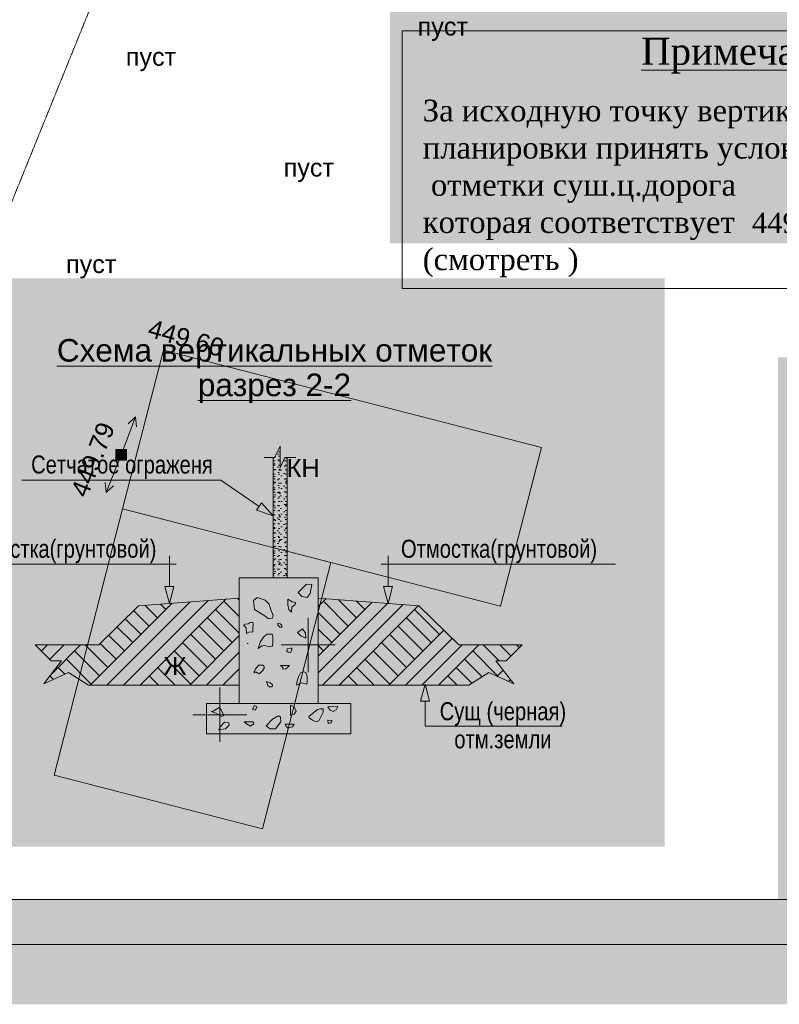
# Model space of a CAD drawing. Header units: millimetres. Extents: x 918404 to 1362154, y 4120617 to 4364104.
# Tile 79 of 256: x 998368 to 1006789, y 4158072 to 4168985. Entities that reach past the tile are written whole.
import ezdxf

# ---------------------------------------------------------------- set-up
doc = ezdxf.new("R2010")
doc.units = ezdxf.units.MM
doc.header["$MEASUREMENT"] = 0
doc.linetypes.add('Д_ТРОТ_ТРУБА', pattern=[1.5, 0.75, -0.75])
for name, color, linetype, lineweight in [('(001) Сетка_Ном._пера__132', 132, 'Continuous', 18), ('(001) Сетка_Ном._пера__7', 7, 'Continuous', 18), ('(007) Здания_Ном._пера__7', 7, 'Continuous', 18), ('(008) Скульптуры_Ном._пера__7', 7, 'Continuous', 18), ('(022) Возд. Линии_Ном._пера__240', 240, 'Continuous', 18), ('(022) Возд. Линии_Ном._пера__7', 7, 'Continuous', 18), ('0_Ном._пера__1', 1, 'Continuous', 18), ('0_Ном._пера__174', 174, 'Continuous', 18), ('0_Ном._пера__255', 255, 'Continuous', 18), ('0_Ном._пера__7', 7, 'Continuous', 18), ('text_Ном._пера__1', 1, 'Continuous', 18), ('text_Ном._пера__7', 7, 'Continuous', 18), ('ВЫСОТА_Ном._пера__7', 7, 'Continuous', 18), ('РУС_Ном._пера__7', 7, 'Continuous', 18), ('Текст_Ном._пера__7', 7, 'Continuous', 18), ('ТОЧКИ_Ном._пера__5', 5, 'Continuous', 18)]:
    doc.layers.add(name, color=color, linetype=linetype, lineweight=lineweight)
doc.layers.add('0_Ном._пера__253', color=7, linetype='Continuous', lineweight=18, true_color=0xb6b6b6)
doc.layers.add('0_Ном._пера__8', color=7, linetype='Continuous', lineweight=18, true_color=0x136734)
doc.layers.add('text', color=7, linetype='Continuous')
doc.styles.add('СГЕНЕРИР_СТИЛЬ_1', font='arial.ttf')
doc.styles.add('СГЕНЕРИР_СТИЛЬ_11', font='times.ttf')
doc.styles.add('СГЕНЕРИР_СТИЛЬ_15', font='arial.ttf')
doc.styles.add('СГЕНЕРИР_СТИЛЬ_16', font='arial.ttf')
doc.styles.add('СГЕНЕРИР_СТИЛЬ_4', font='times.ttf')
pattern_1 = [(45, (295942.93, 4126321.94), (-275.77163, 275.77163), []), (45, (295851, 4126413.9), (-551.5433, 551.5433), []), (45, (295759.1, 4126505.8), (-551.5433, 551.5433), []), (135, (295667.16, 4126597.72), (91.923878, 91.923878), [389.99999, -389.99999])]

# ---------------------------------------------------------------- blocks, each defined once
blk = doc.blocks.new('Линия_133', base_point=(1002861, 4161156))
at = {"layer": 'text_Ном._пера__1', "linetype": 'Continuous'}
blk.add_hatch(color=256, dxfattribs=at).paths.add_polyline_path([(1002861, 4161620), (1002811, 4161434), (1002911, 4161434)])
for p, q in [((1002861, 4161620), (1002811, 4161434)), ((1002861, 4161620), (1002911, 4161434)), ((1002911, 4161434), (1002811, 4161434))]:
    blk.add_line(p, q, dxfattribs=at)
at = {"layer": 'text_Ном._пера__7', "linetype": 'Continuous'}
blk.add_line((1002861, 4161156), (1002861, 4161434), dxfattribs=at)
blk = doc.blocks.new('Линия_134', base_point=(1000027, 4163045))
at = {"layer": 'text_Ном._пера__1', "linetype": 'Continuous'}
blk.add_hatch(color=256, dxfattribs=at).paths.add_polyline_path([(1000027, 4162516), (1000077, 4162703), (999977, 4162703)])
for p, q in [((1000027, 4162516), (999977, 4162703)), ((999977, 4162703), (1000077, 4162703)), ((1000027, 4162516), (1000077, 4162703))]:
    blk.add_line(p, q, dxfattribs=at)
at = {"layer": 'text_Ном._пера__7', "linetype": 'Continuous'}
blk.add_line((1000027, 4163045), (1000027, 4162703), dxfattribs=at)
blk = doc.blocks.new('Линия_135', base_point=(1002451, 4163045))
at = {"layer": 'text_Ном._пера__1', "linetype": 'Continuous'}
blk.add_hatch(color=256, dxfattribs=at).paths.add_polyline_path([(1002451, 4162516), (1002501, 4162703), (1002401, 4162703)])
for p, q in [((1002451, 4162516), (1002401, 4162703)), ((1002401, 4162703), (1002501, 4162703)), ((1002451, 4162516), (1002501, 4162703))]:
    blk.add_line(p, q, dxfattribs=at)
at = {"layer": 'text_Ном._пера__7', "linetype": 'Continuous'}
blk.add_line((1002451, 4163045), (1002451, 4162703), dxfattribs=at)
blk = doc.blocks.new('Линия_136', base_point=(1000597, 4163881))
at = {"layer": 'text_Ном._пера__1', "linetype": 'Continuous'}
blk.add_hatch(color=256, dxfattribs=at).paths.add_polyline_path([(1001176, 4163486), (1001050, 4163632), (1000994, 4163550)])
for p, q in [((1000994, 4163550), (1001050, 4163632)), ((1001176, 4163486), (1001050, 4163632)), ((1001176, 4163486), (1000994, 4163550))]:
    blk.add_line(p, q, dxfattribs=at)
at = {"layer": 'text_Ном._пера__7', "linetype": 'Continuous'}
blk.add_line((1000597, 4163881), (1001022, 4163591), dxfattribs=at)

msp = doc.modelspace()

# ---------------------------------------------------------------- hatches: boundary and pattern name
at = {"layer": '(022) Возд. Линии_Ном._пера__240', "linetype": 'Continuous'}
h = msp.add_hatch(color=256, dxfattribs=at)
h.paths.add_polyline_path([(999553.3, 4164222.6), (999433.3, 4164222.6), (999433.3, 4164102.6), (999553.3, 4164102.6)])
h.paths.add_polyline_path([(999483.3, 4164162.6, -1.0000337), (999503.3, 4164162.6, -1)], flags=0)
at = {"layer": '(022) Возд. Линии_Ном._пера__7', "linetype": 'Continuous'}
msp.add_hatch(color=256, dxfattribs=at).paths.add_polyline_path([(999500.6, 4164155.8, 1), (999486, 4164169.4, 1)])
at = {"layer": '0_Ном._пера__253', "linetype": 'Continuous'}
h = msp.add_hatch(dxfattribs=at)
h.set_pattern_fill('Бетон_легкий', color=256, style=0, pattern_type=2)
h.set_pattern_definition([(0, (295942.93, 4126321.94), (0, 259.80762), [16.25, -133.75]), (0, (296017.93, 4126451.85), (0, 259.80762), [16.25, -133.75]), (60, (295942.93, 4126321.94), (-225, 129.90381), [16.25, -133.75]), (60, (296092.93, 4126321.94), (-225, 129.90381), [16.25, -133.75]), (120, (295959.18, 4126321.94), (225, 129.90381), [16.25, -133.75]), (120, (296109.18, 4126321.94), (225, 129.90381), [16.25, -133.75]), (0, (295942.933, 4126346.945), (0, 50), [0, -50, 0, -75]), (45, (295967.933, 4126346.945), (-35.355339, 35.355339), [0, -37.5, 0, -62.5])])
h.paths.add_polyline_path([(1001176.3, 4162798.3), (1001331.9, 4162798.3), (1001331.9, 4164132.2), (1001308.4, 4164132.2), (1001255.8, 4164019.6), (1001255.8, 4164258.8), (1001192, 4164132.2), (1001176.3, 4164132.2)])
h = msp.add_hatch(dxfattribs=at)
h.set_pattern_fill('Грунт', color=256, style=0, pattern_type=2)
h.set_pattern_definition(pattern_1)
h.paths.add_polyline_path([(998538.6, 4162055.3), (998716.1, 4161877.8), (998830.7, 4161881), (998633.7, 4161624), (998907.8, 4161748.2), (999131.8, 4161610), (1000802.5, 4161610), (1000802.5, 4162573.6), (999684.7, 4162490.6), (999244, 4162055.3)])
h = msp.add_hatch(dxfattribs=at)
h.set_pattern_fill('Грунт', color=256, style=0, pattern_type=2)
h.set_pattern_definition(pattern_1)
h.paths.add_polyline_path([(1003939.4, 4162055.3), (1003761.9, 4161877.8), (1003647.3, 4161881), (1003844.4, 4161624), (1003570.2, 4161748.2), (1003346.3, 4161610), (1001675.6, 4161610), (1001675.6, 4162573.6), (1002793.3, 4162490.6), (1003234.1, 4162055.3)])
at = {"layer": '0_Ном._пера__255', "linetype": 'Continuous'}
h = msp.add_hatch(color=256, dxfattribs=at)
h.paths.add_polyline_path([(984008.6, 4189078.6), (984008.6, 4158072.3), (1027388.1, 4158072.3), (1027388.1, 4189078.6)])
h.paths.add_polyline_path([(988092.7, 4159234.6), (988092.7, 4186678.8), (1011993.6, 4186678.8), (1011993.6, 4179109.4), (1013230.7, 4179109.4), (1013230.7, 4165243), (1006775.5, 4165243), (1006775.5, 4159234.6)], flags=0)
for points in [[(1008961.4, 4166508), (1008961.4, 4169123.9), (1002473.8, 4169123.9), (1002473.8, 4166508)], [(995229.1, 4166119.7), (1005519.2, 4166119.7), (1005519.2, 4159818.3), (995229.1, 4159818.3)]]:
    msp.add_hatch(color=256, dxfattribs=at).paths.add_polyline_path(points)

# ---------------------------------------------------------------- linework, layer by layer
at = {"layer": '(001) Сетка_Ном._пера__132', "linetype": 'Continuous'}
for p, q in [((1001565.9, 4162355.1), (1001565.9, 4161755.1)), ((1001265.9, 4162055.1), (1001865.9, 4162055.1))]:
    msp.add_line(p, q, dxfattribs=at)
at = {"layer": '(001) Сетка_Ном._пера__7', "linetype": 'Continuous'}
for p, q in [((1000586.1, 4161582.5), (1000586.1, 4160982.5)), ((1000286.1, 4161282.5), (1000886.1, 4161282.5))]:
    msp.add_line(p, q, dxfattribs=at)
at = {"layer": '(022) Возд. Линии_Ном._пера__7', "linetype": 'Continuous'}
for p, q in [((999510.7, 4164208.8), (999651.8, 4164583.1)), ((999651.8, 4164583.1), (999569.7, 4164507.1)), ((999651.8, 4164583.1), (999663.3, 4164471.9)), ((999474.5, 4164115.8), (999325.4, 4163744.7)), ((999325.4, 4163744.7), (999316.3, 4163856.1)), ((999325.4, 4163744.7), (999409.1, 4163818.8))]:
    msp.add_line(p, q, dxfattribs=at)
at = {"layer": '(022) Возд. Линии_Ном._пера__7', "linetype": 'Continuous', "flags": 128}
msp.add_lwpolyline([(999433.3, 4164102.6), (999553.3, 4164102.6), (999553.3, 4164222.6), (999433.3, 4164222.6)], close=True, dxfattribs=at)
at = {"layer": '(022) Возд. Линии_Ном._пера__7', "linetype": 'Continuous'}
msp.add_circle((999493.3, 4164162.6), 10, dxfattribs=at)
at = {"layer": '0_Ном._пера__1', "linetype": 'Continuous'}
for p, q in [((1002609.2, 4168860.4), (1002609.2, 4166005.6)), ((1008624.2, 4168860.4), (1002609.2, 4168860.4)), ((1002609.2, 4166005.6), (1008624.2, 4166005.6))]:
    msp.add_line(p, q, dxfattribs=at)
at = {"layer": '0_Ном._пера__174', "linetype": 'Continuous', "flags": 128}
for points in [[(984699.3, 4158734.6), (984699.3, 4188014.6), (1026699.3, 4188014.6), (1026699.3, 4158734.6)], [(986699.3, 4187514.6), (1026199.3, 4187514.6), (1026199.3, 4159234.6), (986699.3, 4159234.6)]]:
    msp.add_lwpolyline(points, close=True, dxfattribs=at)
at = {"layer": '0_Ном._пера__7', "linetype": 'Continuous'}
for p, q in [((1001192, 4164132.2), (1001255.8, 4164258.8)), ((1001255.8, 4164258.8), (1001255.8, 4164019.6)), ((1001192, 4164132.2), (1001076.5, 4164132.2)), ((1001176.3, 4164132.2), (1001176.3, 4162798.3)), ((1001255.8, 4164019.6), (1001308.4, 4164132.2)), ((1001429, 4164132.2), (1001308.4, 4164132.2)), ((1001331.9, 4162798.3), (1001331.9, 4164132.2)), ((998390.8, 4163880.7), (1000597.1, 4163880.7)), ((1000103.9, 4162950.8), (997641.5, 4162950.8)), ((1002374.1, 4162950.8), (1004973.2, 4162950.8)), ((1000802.5, 4162798.3), (1001675.6, 4162798.3)), ((1000802.5, 4162798.3), (1000802.5, 4161407)), ((1001429, 4162798.3), (1001331.9, 4162798.3)), ((1001546.3, 4162728.4), (1001490, 4162672.1)), ((1001546.3, 4162728.4), (1001605.4, 4162724.7)), ((1001586.9, 4162625), (1001605.4, 4162724.7)), ((1001675.6, 4161407), (1001675.6, 4162798.3)), ((1001490, 4162672.1), (1001454, 4162636.1)), ((1001454, 4162636.1), (1001494.6, 4162593.6)), ((1001553.7, 4162582.6), (1001586.9, 4162625)), ((1000802.5, 4162573.6), (999684.7, 4162490.6)), ((1000961.1, 4162547.5), (1000999.9, 4162582.6)), ((1000972.2, 4162447.8), (1000961.1, 4162547.5)), ((1000999.9, 4162582.6), (1001090.4, 4162551.2)), ((1001090.4, 4162551.2), (1001132.8, 4162506.9)), ((1001132.8, 4162506.9), (1001153.1, 4162446)), ((1001341.4, 4162501.3), (1001341.4, 4162564.1)), ((1001341.4, 4162564.1), (1001387.6, 4162534.6)), ((1001420.8, 4162503.2), (1001383.9, 4162473.7)), ((1001387.6, 4162534.6), (1001426.3, 4162525.3)), ((1001426.3, 4162525.3), (1001420.8, 4162503.2)), ((1001494.6, 4162593.6), (1001553.7, 4162582.6)), ((1001675.6, 4162573.6), (1002793.3, 4162490.6)), ((999684.7, 4162490.6), (999244, 4162055.3)), ((1001084.8, 4162379.5), (1000972.2, 4162447.8)), ((1001153.1, 4162446), (1001179, 4162381.4)), ((1001350.6, 4162449.7), (1001341.4, 4162501.3)), ((1001382, 4162420.1), (1001350.6, 4162449.7)), ((1001383.9, 4162473.7), (1001382, 4162420.1)), ((1002793.3, 4162490.6), (1003234.1, 4162055.3)), ((1000872.2, 4162284.4), (1000847.6, 4162273.7)), ((1000899.9, 4162290.6), (1000872.2, 4162284.4)), ((1000921.4, 4162302.9), (1000899.9, 4162290.6)), ((1000953.7, 4162307.5), (1000921.4, 4162302.9)), ((1000950.7, 4162241.4), (1000955.3, 4162286)), ((1000955.3, 4162286), (1000953.7, 4162307.5)), ((1001127.3, 4162346.3), (1001084.8, 4162379.5)), ((1001169.7, 4162351.8), (1001127.3, 4162346.3)), ((1001179, 4162381.4), (1001169.7, 4162351.8)), ((1001227.6, 4162273.7), (1001229.1, 4162295.2)), ((1001229.1, 4162295.2), (1001255.3, 4162290.6)), ((1001255.3, 4162290.6), (1001270.6, 4162279.8)), ((1000847.6, 4162273.7), (1000878.4, 4162244.4)), ((1000878.4, 4162244.4), (1000883, 4162182.9)), ((1000883, 4162182.9), (1000909.1, 4162196.8)), ((1000909.1, 4162196.8), (1000952.2, 4162201.4)), ((1000952.2, 4162201.4), (1000950.7, 4162241.4)), ((1001252.2, 4162253.7), (1001227.6, 4162273.7)), ((1001276.8, 4162253.7), (1001252.2, 4162253.7)), ((1001270.6, 4162279.8), (1001276.8, 4162253.7)), ((1001446, 4162193.7), (1001502.9, 4162233.7)), ((1001486, 4162155.2), (1001446, 4162193.7)), ((1001502.9, 4162233.7), (1001535.2, 4162186)), ((1001535.2, 4162186), (1001541.4, 4162132.1)), ((1000890.1, 4162069.6), (1000900.1, 4162069.6)), ((1000890.1, 4162069.6), (1000900.1, 4162069.6)), ((1000890.1, 4162069.6), (1000900.1, 4162069.6)), ((1000890.1, 4162069.6), (1000900.1, 4162069.6)), ((1001012.2, 4162016.8), (1001038.4, 4162093.7)), ((1001038.4, 4162093.7), (1001073.7, 4162144.5)), ((1001073.7, 4162144.5), (1001107.6, 4162173.7)), ((1001107.6, 4162173.7), (1001167.6, 4162173.7)), ((1001167.6, 4162173.7), (1001173.7, 4162149.1)), ((1001173.7, 4162082.9), (1001169.1, 4162042.9)), ((1001173.7, 4162149.1), (1001173.7, 4162082.9)), ((1001524.5, 4162136.8), (1001486, 4162155.2)), ((1001541.4, 4162132.1), (1001524.5, 4162136.8)), ((999244, 4162055.3), (998538.6, 4162055.3)), ((1001052.2, 4162046), (1001012.2, 4162016.8)), ((1001084.5, 4162049.1), (1001052.2, 4162046)), ((1001133.7, 4162035.2), (1001084.5, 4162049.1)), ((1001169.1, 4162042.9), (1001133.7, 4162035.2)), ((1001327.6, 4161987.5), (1001332.2, 4162012.2)), ((1001344.5, 4161973.7), (1001327.6, 4161987.5)), ((1001332.2, 4162012.2), (1001372.2, 4162021.4)), ((1001369.1, 4161970.6), (1001344.5, 4161973.7)), ((1001384.5, 4161996.8), (1001369.1, 4161970.6)), ((1001372.2, 4162021.4), (1001384.5, 4162019.8)), ((1001384.5, 4162019.8), (1001384.5, 4161996.8)), ((1003234.1, 4162055.3), (1003939.4, 4162055.3)), ((1000966.1, 4161756.8), (1000983, 4161792.2)), ((1000967.6, 4161746), (1000966.1, 4161756.8)), ((1000976.8, 4161755.2), (1000967.6, 4161746)), ((1000993.7, 4161755.2), (1000976.8, 4161755.2)), ((1000983, 4161792.2), (1001018.4, 4161830.6)), ((1001009.1, 4161742.9), (1000993.7, 4161755.2)), ((1001023, 4161736.8), (1001009.1, 4161742.9)), ((1001018.4, 4161830.6), (1001067.6, 4161830.6)), ((1001058.4, 4161769.1), (1001023, 4161736.8)), ((1001081.4, 4161804.5), (1001058.4, 4161769.1)), ((1001067.6, 4161830.6), (1001081.4, 4161804.5)), ((1001283, 4161806), (1001259.9, 4161829.1)), ((1001259.9, 4161829.1), (1001359.9, 4161829.1)), ((1001286, 4161787.6), (1001283, 4161806)), ((1001316.8, 4161792.2), (1001286, 4161787.6)), ((1001335.3, 4161804.5), (1001316.8, 4161792.2)), ((1001359.9, 4161829.1), (1001335.3, 4161804.5)), ((1001458.3, 4161701.4), (1001481.4, 4161744.5)), ((1001481.4, 4161744.5), (1001516.8, 4161756.8)), ((1001516.8, 4161756.8), (1001539.9, 4161750.6)), ((1001539.9, 4161750.6), (1001555.2, 4161710.6)), ((1001104.5, 4161650.6), (1001119.9, 4161606)), ((1001144.5, 4161636.8), (1001104.5, 4161650.6)), ((1001169.1, 4161612.2), (1001144.5, 4161636.8)), ((1001441.4, 4161642.9), (1001458.3, 4161701.4)), ((1001441.4, 4161609.1), (1001441.4, 4161642.9)), ((1001496.8, 4161633.7), (1001441.4, 4161609.1)), ((1001549.1, 4161621.4), (1001496.8, 4161633.7)), ((1001555.2, 4161649.1), (1001549.1, 4161621.4)), ((1001555.2, 4161710.6), (1001555.2, 4161649.1)), ((1001119.9, 4161606), (1001136.8, 4161592.2)), ((1001136.8, 4161592.2), (1001166, 4161592.2)), ((1001166, 4161592.2), (1001169.1, 4161612.2)), ((1000438.7, 4161069.6), (1000438.7, 4161407)), ((1000438.7, 4161407), (1002039.4, 4161407)), ((1000491.7, 4161317.8), (1000513.8, 4161322.2)), ((1000540.4, 4161297.9), (1000491.7, 4161317.8)), ((1000513.8, 4161322.2), (1000584.7, 4161364.3)), ((1000584.7, 4161364.3), (1000631.2, 4161273.5)), ((1000802.5, 4161407), (1001675.6, 4161407)), ((1000948, 4161344.4), (1000970.1, 4161384.3)), ((1000983.4, 4161333.3), (1000948, 4161344.4)), ((1000970.1, 4161384.3), (1000996.7, 4161368.8)), ((1000996.7, 4161368.8), (1000983.4, 4161333.3)), ((1001371.1, 4161273.5), (1001371.1, 4161386.5)), ((1001371.1, 4161386.5), (1001408.8, 4161368.8)), ((1001408.8, 4161368.8), (1001433.1, 4161320)), ((1001433.1, 4161320), (1001411, 4161286.8)), ((1001667.9, 4161341.1), (1001572, 4161263.5)), ((1001703, 4161346.6), (1001667.9, 4161341.1)), ((1001684.6, 4161213.7), (1001730.7, 4161311.5)), ((1001730.7, 4161346.6), (1001703, 4161346.6)), ((1001730.7, 4161311.5), (1001730.7, 4161346.6)), ((1001843.3, 4161376.1), (1001782.4, 4161370.6)), ((1001782.4, 4161370.6), (1001808.2, 4161331.8)), ((1001808.2, 4161331.8), (1001843.3, 4161318.9)), ((1001893.2, 4161374.3), (1001843.3, 4161376.1)), ((1001843.3, 4161318.9), (1001874.7, 4161337.4)), ((1001874.7, 4161337.4), (1001893.2, 4161374.3)), ((1002039.4, 4161407), (1002039.4, 4161069.6)), ((1000609.1, 4161262.4), (1000540.4, 4161297.9)), ((1000591.3, 4161149.5), (1000637.9, 4161198.2)), ((1000631.2, 4161273.5), (1000609.1, 4161262.4)), ((1000637.9, 4161198.2), (1000686.6, 4161193.8)), ((1000686.6, 4161193.8), (1000691, 4161165)), ((1000857.2, 4161204.8), (1000956.9, 4161204.8)), ((1000883.8, 4161180.5), (1000857.2, 4161204.8)), ((1000956.9, 4161204.8), (1000963.5, 4161180.5)), ((1001169.5, 4161231.4), (1001098.6, 4161160.5)), ((1001224.9, 4161264.6), (1001169.5, 4161231.4)), ((1001205, 4161125.1), (1001262.6, 4161202.6)), ((1001247.1, 4161264.6), (1001224.9, 4161264.6)), ((1001260.3, 4161255.8), (1001247.1, 4161264.6)), ((1001262.6, 4161202.6), (1001260.3, 4161255.8)), ((1001411, 4161286.8), (1001371.1, 4161273.5)), ((1001572, 4161263.5), (1001577.5, 4161248.8)), ((1001577.5, 4161248.8), (1001612.6, 4161221.1)), ((1001612.6, 4161221.1), (1001653.2, 4161202.6)), ((1001653.2, 4161202.6), (1001684.6, 4161213.7)), ((1001786.1, 4161184.2), (1001782.4, 4161221.1)), ((1001782.4, 4161221.1), (1001830.4, 4161219.2)), ((1001824.9, 4161202.6), (1001815.6, 4161191.5)), ((1001830.4, 4161219.2), (1001824.9, 4161202.6)), ((1000575.8, 4161116.2), (1000591.3, 4161149.5)), ((1000648.9, 4161127.3), (1000575.8, 4161116.2)), ((1000691, 4161165), (1000648.9, 4161127.3)), ((1000925.8, 4161153.9), (1000883.8, 4161180.5)), ((1000963.5, 4161180.5), (1000925.8, 4161153.9)), ((1001098.6, 4161160.5), (1001145.2, 4161127.3)), ((1001145.2, 4161127.3), (1001205, 4161125.1)), ((1001317.9, 4161160.5), (1001309.1, 4161178.2)), ((1001309.1, 4161178.2), (1001411, 4161178.2)), ((1001340.1, 4161131.7), (1001317.9, 4161160.5)), ((1001391, 4161149.5), (1001340.1, 4161131.7)), ((1001411, 4161178.2), (1001391, 4161149.5)), ((1001815.6, 4161191.5), (1001786.1, 4161184.2)), ((1002861, 4161155.7), (1004381.5, 4161155.7)), ((1002039.4, 4161069.6), (1000438.7, 4161069.6))]:
    msp.add_line(p, q, dxfattribs=at)
at = {"layer": '0_Ном._пера__7', "linetype": 'Д_ТРОТ_ТРУБА', "flags": 128}
msp.add_lwpolyline([(1005791.2, 4185017.7), (1003582.7, 4179807.1), (1002260.8, 4176784.5), (998097.2, 4166516.9), (996627.4, 4162892.2)], dxfattribs=at)
at = {"layer": '0_Ном._пера__7', "linetype": 'Continuous', "flags": 128}
for points in [[(999961.2, 4165322.6), (1004151.2, 4164244.9), (1003699, 4162486.5), (999508.9, 4163564.2)], [(999508.9, 4163564.2), (1001817.3, 4162970.4), (1001057.9, 4160017.9), (998749.5, 4160611.6)]]:
    msp.add_lwpolyline(points, close=True, dxfattribs=at)
at = {"layer": '0_Ном._пера__8', "linetype": 'Continuous', "flags": 128}
for points in [[(998538.6, 4162055.3), (998716.1, 4161877.8), (998830.7, 4161881), (998633.7, 4161624), (998907.8, 4161748.2), (999131.8, 4161610), (1000802.5, 4161610), (1000802.5, 4162573.6), (999684.7, 4162490.6), (999244, 4162055.3)], [(1003939.4, 4162055.3), (1003761.9, 4161877.8), (1003647.3, 4161881), (1003844.4, 4161624), (1003570.2, 4161748.2), (1003346.3, 4161610), (1001675.6, 4161610), (1001675.6, 4162573.6), (1002793.3, 4162490.6), (1003234.1, 4162055.3)]]:
    msp.add_lwpolyline(points, close=True, dxfattribs=at)
at = {"layer": 'ТОЧКИ_Ном._пера__5', "linetype": 'Continuous'}
for p, q in [((999961.2, 4165322.6), (999971.2, 4165322.6)), ((999493.3, 4164162.6), (999503.3, 4164162.6))]:
    msp.add_line(p, q, dxfattribs=at)

# ---------------------------------------------------------------- block references
at = {"layer": 'text', "linetype": 'Continuous'}
for name, p in [('Линия_136', (1000597.1, 4163880.7)), ('Линия_134', (1000026.8, 4163044.5)), ('Линия_135', (1002451.3, 4163044.5)), ('Линия_133', (1002861, 4161155.7))]:
    msp.add_blockref(name, p, dxfattribs=at)

# ---------------------------------------------------------------- texts
at = {"layer": '(007) Здания_Ном._пера__7', "linetype": 'Continuous', "char_height": 200, "attachment_point": 7, "style": 'СГЕНЕРИР_СТИЛЬ_1'}
for s, insert in [('{КН}', (1001328.2, 4163915.8)), ('{Ж}', (999960.7, 4161720.5))]:
    msp.add_mtext(s, dxfattribs=dict(at, insert=insert))
at = {"layer": '(008) Скульптуры_Ном._пера__7', "linetype": 'Continuous', "char_height": 200, "attachment_point": 7, "style": 'СГЕНЕРИР_СТИЛЬ_1'}
for insert in [(1002778.7, 4168749.9), (999543.6, 4168414.1), (1001293.8, 4167186), (998880.7, 4166116.8)]:
    msp.add_mtext('{пуст}', dxfattribs=dict(at, insert=insert))
at = {"layer": '0_Ном._пера__7', "linetype": 'Continuous', "attachment_point": 8, "style": 'СГЕНЕРИР_СТИЛЬ_4'}
for s, insert, char_height in [('{\\LПримечание }', (1006456.7, 4168388.3), 300), ('{449,15}', (1006951.4, 4166568.8), 225)]:
    msp.add_mtext(s, dxfattribs=dict(at, insert=insert, char_height=char_height))
at = {"layer": '0_Ном._пера__7', "linetype": 'Continuous', "insert": (1002835.6, 4166131.6), "char_height": 240, "attachment_point": 7, "line_spacing_factor": 1.030463, "style": 'СГЕНЕРИР_СТИЛЬ_11'}
msp.add_mtext('{За исходную точку вертикальной\\Pпланировки принять условный репер\\P отметки суш.ц.дорога\\Pкоторая соответствует\\P(смотреть )}', dxfattribs=at)
at = {"layer": 'ВЫСОТА_Ном._пера__7', "linetype": 'Continuous', "char_height": 200, "attachment_point": 4, "style": 'СГЕНЕРИР_СТИЛЬ_1'}
for s, insert, rotation in [('{449.60}', (999801.1, 4165571.5), 344.27651), ('{449.79}', (999022, 4163712.6), 68.47694)]:
    msp.add_mtext(s, dxfattribs=dict(at, insert=insert, rotation=rotation))
at = {"layer": 'РУС_Ном._пера__7', "linetype": 'Continuous', "char_height": 200, "attachment_point": 8, "style": 'СГЕНЕРИР_СТИЛЬ_15'}
for s, insert in [('{\\W0.800000x;Сетчатое ограженя}', (999501.7, 4163894.8)), ('{\\W0.800000x;Отмостка(грунтовой)}', (998796.4, 4162961.3)), ('{\\W0.800000x;Отмостка(грунтовой)}', (1003681.6, 4162961.3))]:
    msp.add_mtext(s, dxfattribs=dict(at, insert=insert))
at = {"layer": 'РУС_Ном._пера__7', "linetype": 'Continuous', "insert": (1003724.7, 4160906.8), "char_height": 200, "attachment_point": 8, "line_spacing_factor": 0.93321, "style": 'СГЕНЕРИР_СТИЛЬ_15'}
msp.add_mtext('{\\W0.800000x;Сущ (черная)\\Pотм.земли}', dxfattribs=at)
at = {"layer": 'Текст_Ном._пера__7', "linetype": 'Continuous', "insert": (1001192, 4164737.9), "char_height": 250, "attachment_point": 8, "line_spacing_factor": 0.918409, "style": 'СГЕНЕРИР_СТИЛЬ_16'}
msp.add_mtext('{\\LСхема вертикальных отметок \\Pразрез 2-2}', dxfattribs=at)

doc.saveas('drawing.dxf')
